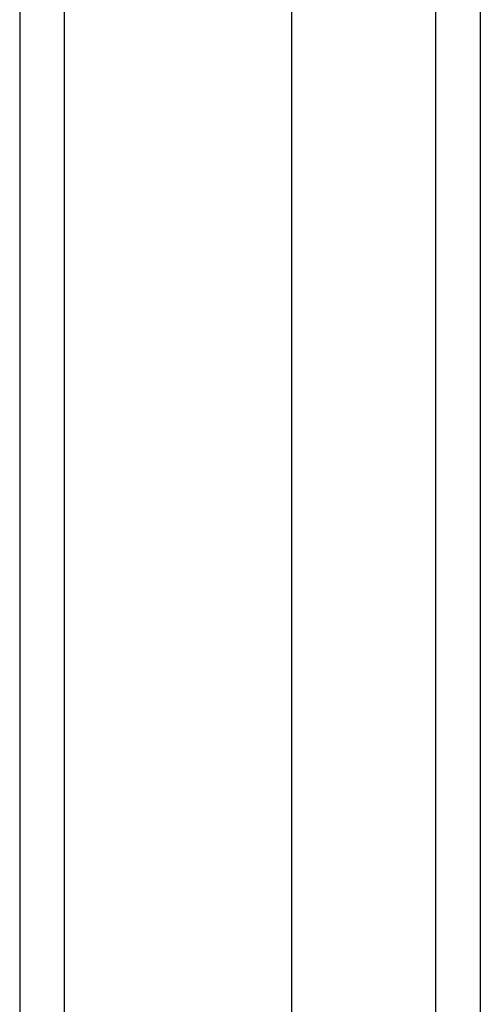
# Model space of a CAD drawing. Header units: inches. Extents: x 11 to 130, y 11 to 79.
# Tile 4 of 57: x 59.046 to 59.912, y 32.338 to 34.188. Entities that reach past the tile are written whole.
import ezdxf

# ---------------------------------------------------------------- set-up
doc = ezdxf.new("R2010")
doc.units = ezdxf.units.IN
doc.header["$MEASUREMENT"] = 0
doc.layers.add('Visible Edges(ANSI)', color=7, linetype='Continuous', lineweight=25)
doc.layers.add('Visible Tangent Edges(ANSI)', color=7, linetype='Continuous', lineweight=25)

msp = doc.modelspace()

# ---------------------------------------------------------------- linework, layer by layer
at = {"layer": 'Visible Edges(ANSI)'}
for p, q in [((59.0458, 60.5891), (59.0458, 30.7571)), ((59.5576, 31.3818), (59.5576, 59.9644)), ((59.912, 31.5702), (59.912, 59.776))]:
    msp.add_line(p, q, dxfattribs=at)
at = {"layer": 'Visible Tangent Edges(ANSI)'}
for p, q in [((59.1298, 30.7571), (59.1298, 60.5891)), ((59.828, 59.891), (59.828, 31.4552))]:
    msp.add_line(p, q, dxfattribs=at)

doc.saveas('drawing.dxf')
